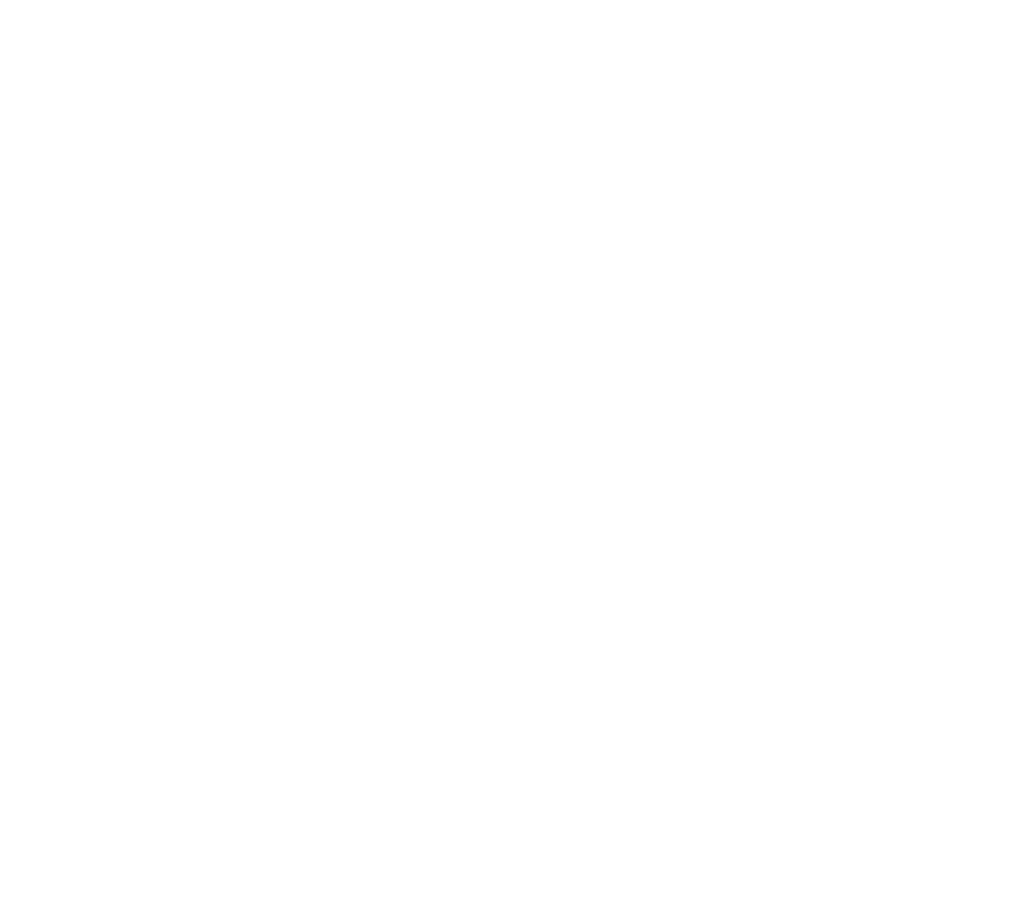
# Model space of a CAD drawing. Header units: inches. Extents: x -14.2 to 47.8, y 0.2 to 35.8.
# Tile 1 of 6: x -14.2 to -0.1, y 1.6 to 13.9. Entities that reach past the tile are written whole.
import ezdxf

# ---------------------------------------------------------------- set-up
doc = ezdxf.new("R2010")
doc.units = ezdxf.units.IN
doc.header["$MEASUREMENT"] = 0
doc.linetypes.add('SLD-Solid', pattern=[0])
doc.layers.add('DIMS', color=5, linetype='SLD-Solid')
doc.styles.add('SLDTEXTSTYLE0', font='GOTHIC.TTF', dxfattribs={"width": 0.913})
doc.dimstyles.new('SLDDIMSTYLE0', dxfattribs={"dimtxt": 0.5, "dimasz": 0.3, "dimexe": 0, "dimexo": 0.0625, "dimgap": 0.125, "dimtad": 0, "dimtih": 1, "dimtoh": 1, "dimrnd": 1e-09, "dimzin": 12, "dimdsep": 46, "dimlunit": 5, "dimtxsty": 'SLDTEXTSTYLE0', "dimblk1": 'OPEN90', "dimblk2": 'OPEN90', "dimsah": 1, "dimcen": 0.09, "dimadec": 0, "dimazin": 3, "dimtfac": 1, "dimtofl": 0, "dimtmove": 0, "dimatfit": 3, "dimldrblk": 'OPEN90', "dimfxl": 0, "dimfrac": 2, "dimtolj": 1, "dimtzin": 12, "dimarcsym": 0})

# ---------------------------------------------------------------- blocks, each defined once
blk = doc.blocks.new('_Open90')
at = {"color": 0, "linetype": 'ByBlock', "lineweight": -2}
for p, q in [((-0.5, 0.5), (0, 0)), ((0, 0), (-1, 0)), ((0, 0), (-0.5, -0.5))]:
    blk.add_line(p, q, dxfattribs=at)
blk = doc.blocks.new('_D')
at = {"layer": 'DIMS'}
for p, q in [((9.145, 13.915), (1.667, 13.915)), ((2.042, 13.915), (2.042, 9.113))]:
    blk.add_line(p, q, dxfattribs=at)
at = {"layer": 'DIMS', "xscale": 0.3, "yscale": 0.3}
for p, rotation in [((2.042, 13.915), 90.0000000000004), ((2.042, 7.296), 270.0000000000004)]:
    blk.add_blockref('_Open90', p, dxfattribs=dict(at, rotation=rotation))
at = {"layer": 'DIMS', "insert": (-14.246, 8.958), "char_height": 0.5, "attachment_point": 1, "style": 'SLDTEXTSTYLE0'}
blk.add_mtext('                                                                                      48" (1220mm) Max. height for barrier free installation', dxfattribs=at)

msp = doc.modelspace()

# ---------------------------------------------------------------- dimensions: what is measured, and where the dimension line sits
at = {"layer": 'DIMS'}
dim = msp.add_linear_dim(base=(2.0418182, 7.295932), p1=(9.312093, 13.9147736), p2=(1.5611925, 7.295932), angle=90, text='                                                                                      48" (1220mm) Max. height for barrier free installation\\P^M\\P ', dimstyle='SLDDIMSTYLE0', dxfattribs=at)
dim.commit()
dim.dimension.update_dxf_attribs({"geometry": '_D', "text_midpoint": (2.0418182, 7.5252243), "dimtype": 160})

doc.saveas('drawing.dxf')
